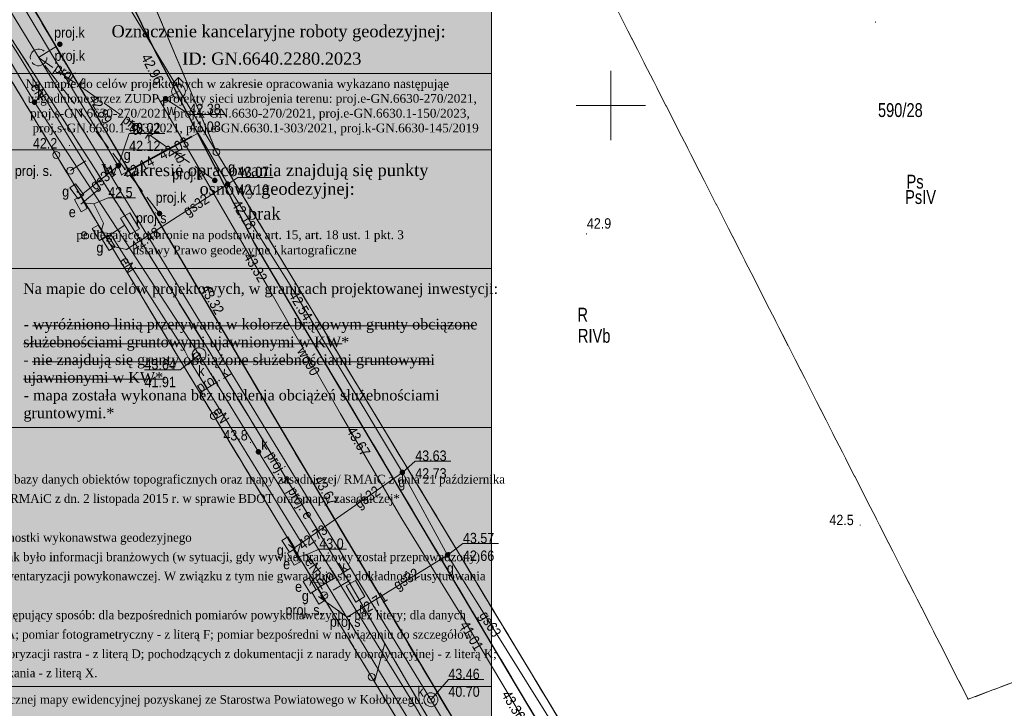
# Model space of a CAD drawing. Header units: metres. Extents: x 5542169 to 5542475, y 5991277 to 5991454.
# Tile 3 of 14: x 5542207 to 5542278, y 5991307 to 5991356. Entities that reach past the tile are written whole.
import ezdxf

# ---------------------------------------------------------------- set-up
doc = ezdxf.new("R2010")
doc.units = ezdxf.units.M
doc.header["$MEASUREMENT"] = 0
doc.linetypes.add('217-500', pattern=[2, -0.5, 1.5])
doc.layers.get('0').update_dxf_attribs({"lineweight": 18})
for name, color, linetype, lineweight in [('!RAMKA', 7, 'Continuous', 25), ('202-punkt graniczny', 7, 'Continuous', 18), ('209-oznaczenie konturu klasyfikacyjnego', 3, 'Continuous', 18), ('210-oznaczenie konturu użytku gruntowego', 3, 'Continuous', 18), ('211-numer działki ewidencyjnej', 7, 'Continuous', 18), ('217-kontur klasyfikacyjny', 3, '217-500', 18), ('218-kontur użytku gruntowego', 3, '217-500', 18), ('219-działka ewidencyjna', 7, 'Continuous', 18), ('arkusz mapy', 7, 'Continuous', 18), ('hydrant', 5, 'Continuous', 18), ('jezdnia', 7, '217-500', 18), ('jezdnia-Atr17', 7, 'Continuous', 18), ('kanalizacyjne urządzenie techniczne', 14, 'Continuous', 18), ('kanalizacyjne urządzenie techniczne - ob. projektowany', 14, '217-500', 18), ('kanalizacyjne urządzenie techniczne - ob. projektowany-Atr17', 14, 'Continuous', 18), ('kanalizacyjne urządzenie techniczne-Atr17', 14, 'Continuous', 18), ('komora podziemna', 7, 'Continuous', 18), ('krawężnik', 7, 'Continuous', 25), ('metryka', 7, 'Continuous', 18), ('obudowa ochronna przewodu', 7, 'Continuous', 35), ('pikieta naturalna', 7, 'Continuous', 18), ('pikieta naturalna-Atr2', 7, 'Continuous', 18), ('pikieta sztuczna', 7, 'Continuous', 18), ('pikieta sztuczna-Atr2', 7, 'Continuous', 18), ('przewód elektroenergetyczny podziemny', 1, 'Continuous', 18), ('przewód elektroenergetyczny podziemny - ob. projektowany', 1, '217-500', 18), ('przewód elektroenergetyczny podziemny - ob. projektowany-Atr1', 1, 'Continuous', 18), ('przewód elektroenergetyczny podziemny-Atr1', 1, 'Continuous', 18), ('przewód gazowy', 2, 'Continuous', 18), ('przewód gazowy-Atr1', 2, 'Continuous', 18), ('przewód kanalizacyjny', 14, 'Continuous', 18), ('przewód kanalizacyjny - ob. projektowany', 14, '217-500', 18), ('przewód kanalizacyjny - ob. projektowany-Atr1', 14, 'Continuous', 18), ('przewód specjalny - ob. projektowany', 7, 'Continuous', 18), ('przewód specjalny - ob. projektowany-Atr1', 7, 'Continuous', 18), ('przewód wodociągowy', 5, 'Continuous', 18), ('przewód wodociągowy-Atr1', 5, 'Continuous', 18), ('rzedna', 7, 'Continuous', 18), ('rzedna-Atr2', 7, 'Continuous', 18), ('rzedna-Atr3', 7, 'Continuous', 18), ('szafa elektroenergetyczna lub kontener', 1, 'Continuous', 18), ('szafa elektroenergetyczna lub kontener-Atr17', 1, 'Continuous', 18), ('szafa gazowa lub kontener', 2, 'Continuous', 18), ('szafa gazowa lub kontener-Atr17', 2, 'Continuous', 18), ('słup przewodów napowietrznych - ob. projektowany', 7, 'Continuous', 18), ('słup przewodów napowietrznych - ob. projektowany-Atr17', 7, 'Continuous', 18), ('urządzenie techniczne sieci specjalnej - ob. projektowany', 7, 'Continuous', 18), ('urządzenie techniczne sieci specjalnej - ob. projektowany-Atr17', 7, 'Continuous', 18), ('właz do komory lub kanału - okrągły', 7, 'Continuous', 18), ('właz do komory lub kanału - okrągły-Atr17', 7, 'Continuous', 18), ('zasuwa lub zawór', 7, 'Continuous', 18), ('zasuwa lub zawór-Atr17', 7, 'Continuous', 18)]:
    doc.layers.add(name, color=color, linetype=linetype, lineweight=lineweight)
doc.styles.get("Standard").update_dxf_attribs({"font": 'Working1250.shx', "width": 0.75})
doc.styles.add('Style-Times New Roman', font='times.ttf')

# ---------------------------------------------------------------- blocks, each defined once
blk = doc.blocks.new('202')
at = {"color": 0, "linetype": 'ByBlock', "lineweight": -2, "ltscale": 10}
blk.add_circle((0, 0), 2.5, dxfattribs=at)
blk = doc.blocks.new('PW01')
at = {"linetype": 'ByBlock', "lineweight": -2, "ltscale": 10}
h = blk.add_hatch(color=0, dxfattribs=at)
edge = h.paths.add_edge_path()
edge.add_arc((0, 0), 0.45, 0, 360)
blk = doc.blocks.new('US25')
at = {"linetype": 'ByBlock', "lineweight": -2, "ltscale": 10}
h = blk.add_hatch(color=0, dxfattribs=at)
edge = h.paths.add_edge_path()
edge.add_arc((0, 0), 2, 0, 360)
blk = doc.blocks.new('SUWH')
at = {"color": 0, "linetype": 'ByBlock', "lineweight": -2, "ltscale": 10}
for p in [(-3.54, 6.46), (0, 5), (3.54, 6.46)]:
    blk.add_line(p, (0, 10), dxfattribs=at)
blk.add_circle((0, 0), 5, dxfattribs=at)
blk = doc.blocks.new('US22')
at = {"color": 0, "linetype": 'ByBlock', "lineweight": -2, "ltscale": 10}
blk.add_circle((0, 0), 2.5, dxfattribs=at)
blk = doc.blocks.new('US18')
at = {"color": 0, "linetype": 'ByBlock', "lineweight": -2, "ltscale": 10}
for p, q in [((-5, -2.5), (-5, 2.5)), ((-5, 2.5), (5, 2.5)), ((5, -2.5), (5, 2.5)), ((-5, -2.5), (5, -2.5))]:
    blk.add_line(p, q, dxfattribs=at)
blk = doc.blocks.new('US20')
at = {"color": 0, "linetype": 'ByBlock', "lineweight": -2, "ltscale": 10}
for p, q in [((-5, -2.5), (-5, 2.5)), ((-5, 2.5), (5, 2.5)), ((5, -2.5), (5, 2.5)), ((-5, -2.5), (5, -2.5))]:
    blk.add_line(p, q, dxfattribs=at)
blk = doc.blocks.new('US15')
at = {"color": 0, "linetype": 'ByBlock', "lineweight": -2, "ltscale": 10}
blk.add_circle((0, 0), 2.5, dxfattribs=at)
blk = doc.blocks.new('karta gościno')
at = {"layer": '!RAMKA'}
blk.add_hatch(color=255, dxfattribs=at).paths.add_polyline_path([(11.758, 196.523), (-51, 196.523), (-51, 107), (11.758, 107)])
at = {"layer": 'metryka', "color": 251, "linetype": 'Continuous'}
for p, q in [((11.758, 178.324), (-51, 178.324)), ((11.758, 172.825), (-23.091, 172.825)), ((-51, 164.248), (11.758, 164.248)), ((11.758, 152.795), (-51, 152.795)), ((11.758, 134.094), (-51, 134.094))]:
    blk.add_line(p, q, dxfattribs=at)
at = {"layer": 'metryka', "color": 251, "linetype": 'Continuous', "lineweight": 18}
for p, q in [((-21.347, 160.111), (10.497, 160.111)), ((-22.002, 158.812), (1.004, 158.812)), ((-21.382, 157.535), (7.404, 157.535)), ((-22.009, 156.269), (-11.78, 156.269))]:
    blk.add_line(p, q, dxfattribs=at)
at = {"layer": 'metryka', "color": 251, "linetype": 'Continuous', "flags": 128}
blk.add_lwpolyline([(-51, 196.523), (11.758, 196.523), (11.758, 107), (-51, 107), (-51, 196.523)], close=True, dxfattribs=at)
at = {"layer": 'metryka', "color": 251, "linetype": 'Continuous', "lineweight": 25, "style": 'Style-Times New Roman'}
for s, height, p in [('Oznaczenie kancelaryjne roboty geodezyjnej:', 0.875, (-15.646, 180.93)), ('ID: GN.6640.2280.2023', 0.875, (-10.542, 178.959)), ('Na mapie do celów projektowych, w granicach projektowanej inwestycji:', 0.77, (-22.023, 162.422))]:
    blk.add_text(s, height=height, dxfattribs=at).set_placement(p)
at = {"layer": 'metryka', "color": 251, "linetype": 'Continuous', "lineweight": 18, "style": 'Style-Times New Roman'}
for s, height, p in [('Na mapie do celów projektowych w zakresie opracowania wykazano następująe', 0.63, (-21.863, 177.273)), ('uzgodnione przez ZUDP projekty sieci uzbrojenia terenu: proj.e-GN.6630-270/2021,', 0.63, (-21.691, 176.207)), ('proj.s-GN.6630-270/2021, proj.k-GN.6630-270/2021, proj.e-GN.6630.1-150/2023,', 0.63, (-21.519, 175.142)), ('proj.s-GN.6630.1-303/2021, proj.e-GN.6630.1-303/2021, proj.k-GN.6630-145/2019', 0.63, (-21.346, 174.076)), ('W zakresie opracowania znajdują się punkty', 0.875, (-16.379, 170.918)), ('osnowy geodezyjnej:', 0.875, (-9.296, 169.572)), ('brak', 0.875, (-5.803, 167.784)), ('podlegające ochronie na podstawie art. 15, art. 18 ust. 1 pkt. 3', 0.63, (-18.181, 166.372)), ('ustawy Prawo geodezyjne i kartograficzne', 0.63, (-14.131, 165.275)), ('- wyróżniono linią przerywaną w kolorze brązowym grunty obciązone', 0.77, (-21.991, 159.858)), ('służebnościami gruntowymi ujawnionymi w KW*', 0.77, (-22.015, 158.576)), ('- nie znajdują się grunty obciążone służebnościami gruntowymi', 0.77, (-22.007, 157.294)), ('ujawnionymi w KW*', 0.77, (-21.999, 156.021)), ('- mapa została wykonana bez ustalenia obciążeń służebnościami', 0.77, (-21.991, 154.739)), ('gruntowymi.*', 0.77, (-21.999, 153.457))]:
    blk.add_text(s, height=height, dxfattribs=at).set_placement(p)
at = {"layer": 'metryka', "color": 251, "linetype": 'Continuous', "lineweight": 25, "style": 'Style-Times New Roman', "width": 0.8}
blk.add_text('Mapę do celów projektowych sporządzono przy wykorzystaniu:', height=0.875, dxfattribs=at).set_placement((-50.475, 175.618))
at = {"layer": 'metryka', "color": 251, "linetype": 'Continuous', "lineweight": 13, "style": 'Style-Times New Roman', "width": 0.977778}
for s, p in [('2. Redakcja znaków zgodna z RMRPiT z dn. 30 lipca 2021 r. w sprawie bazy danych obiektów topograficznych oraz mapy zasadniczej/ RMAiC z dnia 21 października', (-49.786, 148.745)), ('4. Wszystkie trwałe obiekty budowlane podlegają wytyczeniu przez jednostki wykonawstwa geodezyjnego', (-49.781, 144.541)), ('5. Nie wyklucza się istnienia w terenie również uzbrojenia, o którym brak było informacji branżowych (w sytuacji, gdy wywiad branżowy został przeprowadzony)', (-49.778, 143.145)), ('oraz gdy uzbrojenie podziemne dotychczas nie było przedmiotem inwentaryzacji powykonawczej. W związku z tym nie gwarantuje się dokładności usytuowania', (-48.784, 141.767)), ('6. Źródła danych o uzbrojeniu podziemnym oznaczamy na mapie w następujący sposób: dla bezpośrednich pomiarów powykonawczych - bez litery; dla danych', (-49.786, 138.955)), ('branżowych - z literą B; pomiar wykrywaczem przewodów - z literą A; pomiar fotogrametryczny - z literą F; pomiar bezpośredni w nawiązaniu do szczegółów', (-48.912, 137.552)), ('terenowych - z literą M; pozyskanych w drodze digitalizacji lub wektoryzacji rastra - z literą D; pochodzących z dokumentacji z narady koordynacyjnej - z literą K;', (-48.904, 136.15)), ('inne niż wymienione powyżej - z literą I; nieokreślona metoda pozyskania - z literą X.', (-48.832, 134.772)), ('Granice działek i użytków gruntowych wniesiono na podstawie numerycznej mapy ewidencyjnej pozyskanej ze Starostwa Powiatowego w Kołobrzegu.', (-49.729, 132.857))]:
    blk.add_text(s, height=0.63, dxfattribs=at).set_placement(p)
at = {"layer": 'metryka', "color": 251, "linetype": 'Continuous', "lineweight": 18, "style": 'Style-Times New Roman', "width": 0.977778}
blk.add_text('2015 r. w sprawie powiatowej bazy GESUT i krajowej bazy GESUT/RMAiC z dn. 2 listopada 2015 r. w sprawie BDOT oraz mapy zasadniczej*', height=0.63, dxfattribs=at).set_placement((-48.875, 147.351))

msp = doc.modelspace()

# ---------------------------------------------------------------- linework, layer by layer
at = {"color": 251}
for p, q in [((5542250, 5991347.5), (5542250, 5991352.5)), ((5542250, 5991347.5), (5542250, 5991352.5)), ((5542247.5, 5991350), (5542252.5, 5991350)), ((5542247.5, 5991350), (5542252.5, 5991350))]:
    msp.add_line(p, q, dxfattribs=at)
at = {"layer": '217-kontur klasyfikacyjny', "color": 251, "flags": 128}
for points in [[(5542233.08, 5991391.03), (5542275.77, 5991307.17)], [(5542275.77, 5991307.17), (5542233.08, 5991391.03)], [(5542212.21, 5991368.67), (5542221.54, 5991346.64)], [(5542209.98, 5991346.44), (5542198.56, 5991365.33)], [(5542221.54, 5991346.64), (5542262.252, 5991279.267)], [(5542221.35, 5991327.61), (5542209.98, 5991346.44)], [(5542232.73, 5991308.79), (5542221.35, 5991327.61)], [(5542275.77, 5991307.17), (5542294.48, 5991314.32)], [(5542294.48, 5991314.32), (5542275.77, 5991307.17)], [(5542244.11, 5991289.96), (5542232.73, 5991308.79)]]:
    msp.add_lwpolyline(points, dxfattribs=at)
at = {"layer": '218-kontur użytku gruntowego', "color": 251, "flags": 128}
for points in [[(5542233.08, 5991391.03), (5542275.77, 5991307.17)], [(5542275.77, 5991307.17), (5542233.08, 5991391.03)], [(5542221.54, 5991346.64), (5542212.21, 5991368.67)], [(5542212.21, 5991368.67), (5542221.54, 5991346.64)], [(5542198.56, 5991365.33), (5542209.98, 5991346.44)], [(5542209.98, 5991346.44), (5542198.56, 5991365.33)], [(5542262.252, 5991279.267), (5542221.54, 5991346.64)], [(5542221.54, 5991346.64), (5542262.252, 5991279.267)], [(5542209.98, 5991346.44), (5542221.35, 5991327.61)], [(5542221.35, 5991327.61), (5542209.98, 5991346.44)], [(5542221.35, 5991327.61), (5542232.73, 5991308.79)], [(5542232.73, 5991308.79), (5542221.35, 5991327.61)], [(5542275.77, 5991307.17), (5542294.48, 5991314.32)], [(5542294.48, 5991314.32), (5542275.77, 5991307.17)], [(5542232.73, 5991308.79), (5542244.11, 5991289.96)], [(5542244.11, 5991289.96), (5542232.73, 5991308.79)]]:
    msp.add_lwpolyline(points, dxfattribs=at)
at = {"layer": '219-działka ewidencyjna', "color": 251, "flags": 128}
for points in [[(5542202.63, 5991377.93), (5542221.54, 5991346.64)], [(5542212.21, 5991368.67), (5542221.54, 5991346.64)], [(5542198.56, 5991365.33), (5542209.98, 5991346.44)], [(5542262.252, 5991279.267), (5542221.54, 5991346.64)], [(5542209.98, 5991346.44), (5542221.35, 5991327.61)], [(5542221.35, 5991327.61), (5542232.73, 5991308.79)], [(5542232.73, 5991308.79), (5542244.11, 5991289.96)]]:
    msp.add_lwpolyline(points, dxfattribs=at)
at = {"layer": 'arkusz mapy', "color": 251}
for p, q in [((5542250, 5991352.5), (5542250, 5991347.5)), ((5542247.5, 5991350), (5542252.5, 5991350))]:
    msp.add_line(p, q, dxfattribs=at)
at = {"layer": 'jezdnia', "color": 251, "flags": 128}
msp.add_lwpolyline([(5542250.11, 5991286.4), (5542254.5, 5991289.19), (5542243.11, 5991308.27), (5542231.79, 5991327.36), (5542224.28, 5991340.07), (5542217, 5991354.15), (5542211.11, 5991366.14), (5542209.92, 5991368.25), (5542208.36, 5991370.3), (5542206.55, 5991372.19), (5542204.54, 5991373.78), (5542202.31, 5991375.13), (5542199.51, 5991376.37), (5542197.63, 5991376.94), (5542195.67, 5991377.27), (5542193.6, 5991377.39), (5542191.14, 5991377.31), (5542189.15, 5991377.02), (5542186.8, 5991376.42), (5542184.72, 5991375.6), (5542182.61, 5991374.56), (5542174.67, 5991370.15), (5542177.31, 5991364.39), (5542187.33, 5991368.93), (5542189.92, 5991369.9), (5542192.1, 5991370.24), (5542193.6, 5991370.24), (5542195.17, 5991370.09), (5542196.62, 5991369.78), (5542198.06, 5991369.3), (5542199.35, 5991368.65), (5542200.62, 5991367.85), (5542201.71, 5991366.99), (5542202.55, 5991366.18), (5542203.66, 5991364.81), (5542204.76, 5991363.08), (5542211.8, 5991351.1), (5542220.01, 5991337.14), (5542228.13, 5991323.4), (5542238.7, 5991305.56), (5542250.11, 5991286.4)], close=True, dxfattribs=at)
at = {"layer": 'kanalizacyjne urządzenie techniczne - ob. projektowany', "color": 251, "flags": 128}
msp.add_lwpolyline([(5542208.12, 5991353.35), (5542208.11, 5991353.48), (5542208.12, 5991353.6), (5542208.17, 5991353.72), (5542208.23, 5991353.83), (5542208.31, 5991353.92), (5542208.42, 5991353.99), (5542208.53, 5991354.04), (5542208.66, 5991354.07), (5542208.78, 5991354.07), (5542208.9, 5991354.04), (5542209.02, 5991353.99), (5542209.12, 5991353.91), (5542209.2, 5991353.82), (5542209.26, 5991353.71), (5542209.3, 5991353.59), (5542209.31, 5991353.46), (5542209.3, 5991353.34), (5542209.25, 5991353.22), (5542209.19, 5991353.11), (5542209.11, 5991353.02), (5542209, 5991352.95), (5542208.89, 5991352.9), (5542208.76, 5991352.87), (5542208.64, 5991352.87), (5542208.52, 5991352.9), (5542208.4, 5991352.95), (5542208.3, 5991353.03), (5542208.22, 5991353.12), (5542208.16, 5991353.23), (5542208.12, 5991353.35)], close=True, dxfattribs=at)
at = {"layer": 'komora podziemna', "color": 251, "flags": 128}
for points in [[(5542220.13, 5991331.56), (5542219.95, 5991331.66), (5542219.83, 5991331.83), (5542219.79, 5991332.04), (5542219.84, 5991332.24), (5542219.96, 5991332.41), (5542220.14, 5991332.51), (5542220.35, 5991332.53), (5542220.55, 5991332.46), (5542220.7, 5991332.32), (5542220.78, 5991332.13), (5542220.78, 5991331.92), (5542220.69, 5991331.73), (5542220.53, 5991331.59), (5542220.34, 5991331.53), (5542220.13, 5991331.56)], [(5542236.85, 5991306.67), (5542236.67, 5991306.77), (5542236.55, 5991306.94), (5542236.51, 5991307.15), (5542236.55, 5991307.34), (5542236.63, 5991307.48), (5542236.75, 5991307.57), (5542236.89, 5991307.63), (5542237.07, 5991307.64), (5542237.27, 5991307.57), (5542237.42, 5991307.43), (5542237.5, 5991307.24), (5542237.5, 5991307.03), (5542237.41, 5991306.84), (5542237.27, 5991306.71), (5542237.06, 5991306.64), (5542236.85, 5991306.67)]]:
    msp.add_lwpolyline(points, close=True, dxfattribs=at)
at = {"layer": 'krawężnik', "color": 251, "flags": 128}
for points in [[(5542254.5, 5991289.19), (5542243.11, 5991308.27), (5542231.79, 5991327.36), (5542224.28, 5991340.07), (5542217, 5991354.15), (5542211.11, 5991366.14), (5542209.92, 5991368.25), (5542208.36, 5991370.3), (5542206.55, 5991372.19), (5542204.54, 5991373.78), (5542202.31, 5991375.13), (5542199.51, 5991376.37), (5542197.63, 5991376.94), (5542195.67, 5991377.27), (5542193.6, 5991377.39), (5542191.14, 5991377.31), (5542189.15, 5991377.02), (5542186.8, 5991376.42), (5542184.72, 5991375.6), (5542182.61, 5991374.56), (5542174.67, 5991370.15)], [(5542177.31, 5991364.39), (5542187.33, 5991368.93), (5542189.92, 5991369.9), (5542192.1, 5991370.24), (5542193.6, 5991370.24), (5542195.17, 5991370.09), (5542196.62, 5991369.78), (5542198.06, 5991369.3), (5542199.35, 5991368.65), (5542200.62, 5991367.85), (5542201.71, 5991366.99), (5542202.55, 5991366.18), (5542203.66, 5991364.81), (5542204.76, 5991363.08), (5542211.8, 5991351.1), (5542220.01, 5991337.14), (5542228.13, 5991323.4), (5542238.7, 5991305.56), (5542250.11, 5991286.4)]]:
    msp.add_lwpolyline(points, dxfattribs=at)
at = {"layer": 'obudowa ochronna przewodu', "color": 251, "flags": 128}
msp.add_lwpolyline([(5542215.13, 5991345.23), (5542219.77, 5991347.76)], dxfattribs=at)
at = {"layer": 'przewód elektroenergetyczny podziemny', "color": 251, "flags": 128}
for points in [[(5542213.16, 5991344.03), (5542207.32, 5991353.53), (5542199.89, 5991365.27), (5542198.15, 5991366.27)], [(5542213.16, 5991344.03), (5542211.88, 5991342.97), (5542211.76, 5991342.89)], [(5542211.76, 5991342.89), (5542211.88, 5991342.97), (5542212.7, 5991342.91), (5542213.4, 5991341.51), (5542213.2, 5991340.85), (5542213.05, 5991340.82)], [(5542213.05, 5991340.82), (5542213.2, 5991340.85), (5542213.86, 5991340.76), (5542219.25, 5991332.31)], [(5542219.25, 5991332.31), (5542219.6, 5991331.64), (5542227.66, 5991318.5)], [(5542227.66, 5991318.5), (5542227.3, 5991317.41), (5542227.13, 5991317.4)], [(5542228.27, 5991315.37), (5542228.34, 5991315.61), (5542229.05, 5991316.3), (5542228.07, 5991317.62), (5542227.3, 5991317.41), (5542227.13, 5991317.4)], [(5542228.27, 5991315.37), (5542228.34, 5991315.61), (5542229.45, 5991315.53)], [(5542229.45, 5991315.53), (5542236.66, 5991303.62), (5542243.28, 5991292.56)]]:
    msp.add_lwpolyline(points, dxfattribs=at)
at = {"layer": 'przewód elektroenergetyczny podziemny - ob. projektowany', "color": 251, "flags": 128}
for points in [[(5542212.31, 5991346.15), (5542206.83, 5991354.7), (5542201.36, 5991364.81), (5542199.35, 5991367.56), (5542198.65, 5991367.63), (5542195.38, 5991366.53), (5542195.64, 5991367.95), (5542192.79, 5991368.23), (5542191.33, 5991368.16), (5542189.98, 5991367.91), (5542169.337, 5991358.912)], [(5542231.06, 5991315.7), (5542221.05, 5991332.2), (5542215.65, 5991340.91), (5542212.31, 5991346.15), (5542211, 5991345.31)], [(5542246.34, 5991289.62), (5542237.68, 5991304.33), (5542233.69, 5991311.19), (5542231.86, 5991314.33), (5542231.06, 5991315.7), (5542229.32, 5991314.67)]]:
    msp.add_lwpolyline(points, dxfattribs=at)
at = {"layer": 'przewód gazowy', "color": 251, "flags": 128}
for points in [[(5542261.614, 5991279.267), (5542253.53, 5991292.72), (5542250.32, 5991297.83), (5542248.22, 5991301.53), (5542238.21, 5991317.58), (5542234.95, 5991323.54), (5542226.98, 5991336.85), (5542222.71, 5991343.63), (5542222.35, 5991344.33), (5542220.21, 5991348), (5542219.77, 5991347.76), (5542215.13, 5991345.23), (5542214.69, 5991344.99), (5542214.46, 5991345.65), (5542200.94, 5991368.33), (5542197.14, 5991368.77), (5542192.8, 5991368.69), (5542190, 5991369.28), (5542169.66, 5991360.63), (5542169.46, 5991361.09), (5542169.337, 5991361.379)], [(5542214.46, 5991345.65), (5542211.81, 5991343.55), (5542211.47, 5991343.81)], [(5542222.35, 5991344.33), (5542215.05, 5991339.62), (5542214.09, 5991339.84), (5542213.75, 5991340.09)], [(5542234.95, 5991323.54), (5542227.09, 5991318.04), (5542226.74, 5991318.33)], [(5542238.21, 5991317.58), (5542230.97, 5991313.09), (5542229.23, 5991314.35), (5542228.89, 5991314.59)]]:
    msp.add_lwpolyline(points, dxfattribs=at)
at = {"layer": 'przewód kanalizacyjny', "color": 251, "flags": 128}
for points in [[(5542253.707, 5991279.267), (5542237.27, 5991306.71), (5542237.01, 5991307.14), (5542236.75, 5991307.57), (5542200.56, 5991366.83), (5542200.3, 5991367.25), (5542199.82, 5991367.39), (5542192.71, 5991369.45), (5542192.23, 5991369.59), (5542191.77, 5991369.39), (5542169.337, 5991359.715)], [(5542251.498, 5991279.267), (5542249.7, 5991282.2), (5542243.59, 5991293.1), (5542240.46, 5991298.74), (5542235.89, 5991306.62), (5542224.57, 5991325.02), (5542220.29, 5991332.03), (5542208.41, 5991350.24), (5542203.64, 5991358.24), (5542198.31, 5991366.59), (5542192.65, 5991367.64), (5542169.337, 5991357.938)]]:
    msp.add_lwpolyline(points, dxfattribs=at)
at = {"layer": 'przewód kanalizacyjny - ob. projektowany', "color": 251, "flags": 128}
for points in [[(5542208.71, 5991353.47), (5542210.24, 5991354.42)], [(5542217.43, 5991342.21), (5542208.71, 5991353.47), (5542221.42, 5991344.6)], [(5542220.34, 5991329.28), (5542222.64, 5991330.68)], [(5542228.84, 5991315.18), (5542231.21, 5991316.63)]]:
    msp.add_lwpolyline(points, dxfattribs=at)
at = {"layer": 'przewód specjalny - ob. projektowany', "color": 251, "flags": 128}
for points in [[(5542252.513, 5991279.267), (5542248.04, 5991286.75), (5542237.68, 5991304.33), (5542231.86, 5991314.33), (5542231.17, 5991315.52), (5542221.05, 5991332.2), (5542215.65, 5991340.91), (5542214.93, 5991342.06), (5542206.83, 5991354.7), (5542201.36, 5991364.81), (5542199.35, 5991367.56), (5542197.99, 5991367.72), (5542192.79, 5991368.23), (5542191.33, 5991368.16), (5542189.98, 5991367.91), (5542169.337, 5991358.909)], [(5542213.6, 5991340.5), (5542214.93, 5991341.36)], [(5542232.94, 5991308.43), (5542233.69, 5991311.19)]]:
    msp.add_lwpolyline(points, dxfattribs=at)
at = {"layer": 'przewód wodociągowy', "color": 251, "flags": 128}
for points in [[(5542218.8, 5991351.02), (5542217.87, 5991350.49), (5542217.5, 5991350.27)], [(5542217.34, 5991350.55), (5542217.5, 5991350.27), (5542225.46, 5991336.55), (5542230.49, 5991327.77), (5542234.92, 5991320.19), (5542239.29, 5991313.1), (5542249.9, 5991295.3), (5542256.61, 5991283.82), (5542259.275, 5991279.267)]]:
    msp.add_lwpolyline(points, dxfattribs=at)
at = {"layer": 'rzedna-Atr2', "color": 251, "flags": 128}
for points in [[(5542217.87, 5991350.49), (5542219.59, 5991349.36), (5542222.159, 5991349.36)], [(5542214.46, 5991345.65), (5542215.24, 5991347.98), (5542217.804, 5991347.98)], [(5542222.35, 5991344.33), (5542223.07, 5991344.82), (5542225.639, 5991344.82)], [(5542212.7, 5991342.91), (5542213.73, 5991343.35), (5542215.69, 5991343.35)], [(5542220.29, 5991332.03), (5542218.92, 5991330.94), (5542216.351, 5991330.94)], [(5542234.95, 5991323.54), (5542235.88, 5991324.35), (5542238.449, 5991324.35)], [(5542238.21, 5991317.58), (5542239.32, 5991318.41), (5542241.894, 5991318.41)], [(5542228.07, 5991317.62), (5542228.96, 5991318.01), (5542230.915, 5991318.01)], [(5542237.01, 5991307.14), (5542238.27, 5991308.61), (5542240.839, 5991308.61)]]:
    msp.add_lwpolyline(points, dxfattribs=at)
at = {"layer": 'urządzenie techniczne sieci specjalnej - ob. projektowany', "color": 251, "flags": 128}
for points in [[(5542214.62, 5991341.88), (5542215.29, 5991342.27), (5542215.98, 5991341.1), (5542215.32, 5991340.71), (5542214.62, 5991341.88)], [(5542231.56, 5991315.75), (5542232.25, 5991314.58), (5542231.59, 5991314.19), (5542230.89, 5991315.35), (5542231.56, 5991315.75)]]:
    msp.add_lwpolyline(points, close=True, dxfattribs=at)

# ---------------------------------------------------------------- block references
at = {"layer": '!RAMKA'}
msp.add_blockref('karta gościno', (5542229.616, 5991173.99), dxfattribs=at)
at = {"layer": '202-punkt graniczny', "color": 251, "xscale": 0.1, "yscale": 0.1, "zscale": 0.1}
for p in [(5542209.98, 5991346.44), (5542221.54, 5991346.64), (5542221.35, 5991327.61), (5542232.73, 5991308.79)]:
    msp.add_blockref('202', p, dxfattribs=at)
at = {"layer": 'hydrant', "color": 251, "xscale": 0.1, "yscale": 0.1, "zscale": 0.1}
msp.add_blockref('SUWH', (5542218.8, 5991351.02), dxfattribs=at)
at = {"layer": 'kanalizacyjne urządzenie techniczne', "color": 251, "xscale": 0.1, "yscale": 0.1, "zscale": 0.1}
for p, rotation in [((5542208.41, 5991350.24), 300.332), ((5542224.57, 5991325.02), 297.979)]:
    msp.add_blockref('US25', p, dxfattribs=dict(at, rotation=rotation))
at = {"layer": 'kanalizacyjne urządzenie techniczne - ob. projektowany', "color": 251, "xscale": 0.1, "yscale": 0.1, "zscale": 0.1}
for p in [(5542210.24, 5991354.42), (5542221.42, 5991344.6), (5542217.43, 5991342.21)]:
    msp.add_blockref('US25', p, dxfattribs=at)
at = {"layer": 'pikieta naturalna', "color": 251, "xscale": 0.1, "yscale": 0.1, "zscale": 0.1}
for p in [(5542269.08, 5991356.02), (5542210.94, 5991347.12), (5542248.23, 5991340.74), (5542224, 5991325.69), (5542267.98, 5991319.73)]:
    msp.add_blockref('PW01', p, dxfattribs=at)
at = {"layer": 'pikieta sztuczna', "color": 251, "xscale": 0.1, "yscale": 0.1, "zscale": 0.1}
for p in [(5542217, 5991354.15), (5542211.8, 5991351.1), (5542224.28, 5991340.07), (5542220.01, 5991337.14), (5542231.79, 5991327.36), (5542228.13, 5991323.4), (5542243.11, 5991308.27)]:
    msp.add_blockref('PW01', p, dxfattribs=at)
at = {"layer": 'rzedna', "color": 251, "xscale": 0.1, "yscale": 0.1, "zscale": 0.1}
for p in [(5542217.87, 5991350.49), (5542220.21, 5991348), (5542214.46, 5991345.65), (5542214.69, 5991344.99), (5542222.35, 5991344.33), (5542222.71, 5991343.63), (5542212.7, 5991342.91), (5542215.05, 5991339.62), (5542226.98, 5991336.85), (5542220.29, 5991332.03), (5542234.95, 5991323.54), (5542227.09, 5991318.04), (5542228.07, 5991317.62), (5542238.21, 5991317.58), (5542230.97, 5991313.09), (5542239.29, 5991313.1), (5542236.75, 5991307.57), (5542237.01, 5991307.14), (5542237.27, 5991306.71)]:
    msp.add_blockref('PW01', p, dxfattribs=at)
at = {"layer": 'szafa elektroenergetyczna lub kontener', "color": 251, "xscale": 0.1, "yscale": 0.1, "zscale": 0.1}
for p, rotation in [((5542211.76, 5991342.89), 298.024), ((5542213.05, 5991340.82), 301.109), ((5542227.13, 5991317.4), 299.248), ((5542228.27, 5991315.37), 301.079)]:
    msp.add_blockref('US18', p, dxfattribs=dict(at, rotation=rotation))
at = {"layer": 'szafa gazowa lub kontener', "color": 251}
for p, xscale, yscale, zscale, rotation in [((5542211.47, 5991343.81), 0.1, 0.1, 0.1, 306.491), ((5542213.75, 5991340.09), 0.1, 0.1, 0.1, 301.733), ((5542226.74, 5991318.33), 0.1, 0.1, 0.1, 302.6329999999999), ((5542228.89, 5991314.59), 0.09999999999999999, 0.09999999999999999, 0.09999999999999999, 301.218)]:
    msp.add_blockref('US20', p, dxfattribs=dict(at, xscale=xscale, yscale=yscale, zscale=zscale, rotation=rotation))
at = {"layer": 'słup przewodów napowietrznych - ob. projektowany', "color": 251, "xscale": 0.1, "yscale": 0.1, "zscale": 0.1}
for p in [(5542211, 5991345.31), (5542229.32, 5991314.67)]:
    msp.add_blockref('US15', p, dxfattribs=at)
at = {"layer": 'właz do komory lub kanału - okrągły', "color": 251, "xscale": 0.1, "yscale": 0.1, "zscale": 0.1}
for p in [(5542220.14, 5991331.94), (5542237.01, 5991307.14)]:
    msp.add_blockref('US22', p, dxfattribs=at)
at = {"layer": 'zasuwa lub zawór', "color": 251, "xscale": 0.1, "yscale": 0.1, "zscale": 0.1}
for p in [(5542217.87, 5991350.49), (5542214.46, 5991345.65), (5542222.35, 5991344.33), (5542234.95, 5991323.54), (5542238.21, 5991317.58)]:
    msp.add_blockref('US25', p, dxfattribs=at)

# ---------------------------------------------------------------- texts
at = {"layer": '209-oznaczenie konturu klasyfikacyjnego', "color": 251, "char_height": 1, "line_spacing_factor": 0.6}
for s, insert, attachment_point in [('\\H1x;\\W0.79;PsIV', (5542271.22, 5991343.898), 1), ('\\H1x;\\W0.79;RIVb', (5542247.614, 5991332.875), 7)]:
    msp.add_mtext(s, dxfattribs=dict(at, insert=insert, attachment_point=attachment_point))
at = {"layer": '210-oznaczenie konturu użytku gruntowego', "color": 251, "char_height": 1, "attachment_point": 7, "line_spacing_factor": 0.6}
for s, insert in [('\\H1x;\\W0.79;Ps', (5542271.323, 5991343.992)), ('\\H1x;\\W0.79;R', (5542247.58, 5991334.415))]:
    msp.add_mtext(s, dxfattribs=dict(at, insert=insert))
at = {"layer": '211-numer działki ewidencyjnej', "color": 251, "insert": (5542269.261, 5991350.171), "char_height": 1, "attachment_point": 1, "line_spacing_factor": 0.6}
msp.add_mtext('\\H1x;\\W0.79;590/28', dxfattribs=at)
at = {"layer": 'jezdnia-Atr17', "color": 251, "insert": (5542217.928, 5991346.905), "char_height": 0.75, "attachment_point": 7, "rotation": 297.341, "line_spacing_factor": 0.6}
msp.add_mtext('\\H1x;\\W0.9;j.kb.', dxfattribs=at)
at = {"layer": 'kanalizacyjne urządzenie techniczne - ob. projektowany-Atr17', "color": 251, "char_height": 0.75, "attachment_point": 7, "line_spacing_factor": 0.6}
for insert in [(5542209.827, 5991354.666), (5542209.854, 5991352.998), (5542218.352, 5991344.442), (5542217.154, 5991342.761)]:
    msp.add_mtext('\\H1x;\\W0.9;proj.k', dxfattribs=dict(at, insert=insert))
at = {"layer": 'kanalizacyjne urządzenie techniczne-Atr17', "color": 251, "char_height": 0.75, "attachment_point": 7, "line_spacing_factor": 0.6}
for insert in [(5542208.61, 5991350.39), (5542224.77, 5991325.17)]:
    msp.add_mtext('\\H1x;\\W0.9;k', dxfattribs=dict(at, insert=insert))
at = {"layer": 'pikieta naturalna-Atr2', "color": 251, "char_height": 0.75, "attachment_point": 7, "line_spacing_factor": 0.6}
for s, insert in [('\\H1x;\\W0.9;42.2', (5542208.296, 5991346.898)), ('\\H1x;\\W0.9;42.9', (5542248.26, 5991341.11)), ('\\H1x;\\W0.9;43.8', (5542222.038, 5991325.834)), ('\\H1x;\\W0.9;42.5', (5542265.758, 5991319.724))]:
    msp.add_mtext(s, dxfattribs=dict(at, insert=insert))
at = {"layer": 'pikieta sztuczna-Atr2', "color": 251, "char_height": 0.75, "attachment_point": 7, "line_spacing_factor": 0.6}
for s, insert, rotation in [('\\H1x;\\W0.9;42.96', (5542216.068, 5991353.465), 297.341), ('\\H1x;\\W0.9;42.89', (5542212.265, 5991350.523), 300.46), ('\\H1x;\\W0.9;43.32', (5542223.455, 5991339.113), 300.578), ('\\H1x;\\W0.9;43.32', (5542220.335, 5991336.783), 300.582), ('\\H1x;\\W0.9;43.67', (5542230.875, 5991326.552), 300.667), ('\\H1x;\\W0.9;43.67', (5542228.515, 5991322.993), 300.646), ('\\H1x;\\W0.9;43.36', (5542242.065, 5991307.512), 300.836)]:
    msp.add_mtext(s, dxfattribs=dict(at, insert=insert, rotation=rotation))
at = {"layer": 'przewód elektroenergetyczny podziemny - ob. projektowany-Atr1', "color": 251, "insert": (5542226.873, 5991322.355), "char_height": 0.75, "attachment_point": 4, "rotation": 301.243, "line_spacing_factor": 0.6}
msp.add_mtext('\\H1x;\\W0.9;proj. e', dxfattribs=at)
at = {"layer": 'przewód elektroenergetyczny podziemny-Atr1', "color": 251, "char_height": 0.75, "attachment_point": 4, "line_spacing_factor": 0.6}
for insert, rotation in [((5542208.404, 5991351.535), 301.581), ((5542214.835, 5991338.993), 302.532), ((5542221.583, 5991328.165), 301.525), ((5542228.16, 5991317.295), 306.591)]:
    msp.add_mtext('\\H1x;\\W0.9;eN', dxfattribs=dict(at, insert=insert, rotation=rotation))
at = {"layer": 'przewód gazowy-Atr1', "color": 251, "char_height": 0.75, "attachment_point": 4, "line_spacing_factor": 0.6}
for s, insert, rotation in [('\\H1x;\\W0.9;gs32', (5542212.638, 5991344.052), 38.395), ('\\H1x;\\W0.9;gs32', (5542219.308, 5991342.215), 32.83), ('\\H1x;\\W0.9;gs32', (5542231.682, 5991321.098), 34.982), ('\\H1x;\\W0.9;gs32', (5542234.464, 5991315.24), 31.805), ('\\H1x;\\W0.9;gs63', (5542240.684, 5991313.374), 301.951)]:
    msp.add_mtext(s, dxfattribs=dict(at, insert=insert, rotation=rotation))
at = {"layer": 'przewód kanalizacyjny - ob. projektowany-Atr1', "color": 251, "char_height": 0.75, "line_spacing_factor": 0.6}
for insert, attachment_point, rotation in [((5542209.907, 5991352.744), 4, 325.09), ((5542214.828, 5991349.047), 4, 325.09), ((5542220.49, 5991329.076), 7, 31.328), ((5542229.1, 5991315.047), 7, 31.459)]:
    msp.add_mtext('\\H1x;\\W0.9;proj. k', dxfattribs=dict(at, insert=insert, attachment_point=attachment_point, rotation=rotation))
at = {"layer": 'przewód specjalny - ob. projektowany-Atr1', "color": 251, "insert": (5542225.333, 5991324.905), "char_height": 0.75, "attachment_point": 4, "rotation": 301.248, "line_spacing_factor": 0.6}
msp.add_mtext('\\H1x;\\W0.9;proj. s', dxfattribs=at)
at = {"layer": 'przewód wodociągowy-Atr1', "color": 251, "insert": (5542227.642, 5991332.488), "char_height": 0.75, "attachment_point": 4, "rotation": 299.808, "line_spacing_factor": 0.6}
msp.add_mtext('\\H1x;\\W0.9;wo90', dxfattribs=at)
at = {"layer": 'rzedna-Atr2', "color": 251, "char_height": 0.75, "attachment_point": 7, "line_spacing_factor": 0.6}
for s, insert in [('\\H1x;\\W0.9;42.38', (5542219.59, 5991349.368)), ('\\H1x;\\W0.9;43.02', (5542215.24, 5991347.988)), ('\\H1x;\\W0.9;43.07', (5542223.07, 5991344.828)), ('\\H1x;\\W0.9;42.5', (5542213.73, 5991343.357)), ('\\H1x;\\W0.9;43.64', (5542216.351, 5991330.948)), ('\\H1x;\\W0.9;43.63', (5542235.88, 5991324.357)), ('\\H1x;\\W0.9;43.0', (5542228.96, 5991318.018)), ('\\H1x;\\W0.9;43.57', (5542239.32, 5991318.418)), ('\\H1x;\\W0.9;43.46', (5542238.27, 5991308.618))]:
    msp.add_mtext(s, dxfattribs=dict(at, insert=insert))
at = {"layer": 'rzedna-Atr2', "color": 251, "char_height": 0.75, "line_spacing_factor": 0.6}
for s, insert, attachment_point, rotation in [('\\H1x;\\W0.9;42.03', (5542217.47, 5991346.37), 4, 28.603), ('\\H1x;\\W0.9;42.14', (5542214.97, 5991345), 4, 28.611), ('\\H1x;\\W0.9;42.18', (5542222.914, 5991343.073), 4, 302.202), ('\\H1x;\\W0.9;42.48', (5542215.458, 5991339.735), 4, 32.83), ('\\H1x;\\W0.9;42.54', (5542227.033, 5991336.526), 4, 301.021), ('\\H1x;\\W0.9;42.73', (5542227.562, 5991318.218), 4, 34.982), ('\\H1x;\\W0.9;42.71', (5542231.826, 5991313.474), 4, 31.805), ('\\H1x;\\W0.9;41.01', (5542239.035, 5991312.522), 7, 300.798)]:
    msp.add_mtext(s, dxfattribs=dict(at, insert=insert, attachment_point=attachment_point, rotation=rotation))
at = {"layer": 'rzedna-Atr3', "color": 251, "char_height": 0.75, "attachment_point": 7, "line_spacing_factor": 0.6}
for s, insert in [('\\H1x;\\W0.9;41.08', (5542219.59, 5991348.093)), ('\\H1x;\\W0.9;42.12', (5542215.24, 5991346.713)), ('\\H1x;\\W0.9;42.16', (5542223.07, 5991343.553)), ('\\H1x;\\W0.9;41.91', (5542216.351, 5991329.673)), ('\\H1x;\\W0.9;42.73', (5542235.88, 5991323.082)), ('\\H1x;\\W0.9;42.66', (5542239.32, 5991317.143)), ('\\H1x;\\W0.9;40.70', (5542238.27, 5991307.343))]:
    msp.add_mtext(s, dxfattribs=dict(at, insert=insert))
at = {"layer": 'szafa elektroenergetyczna lub kontener-Atr17', "color": 251, "char_height": 0.75, "attachment_point": 7, "line_spacing_factor": 0.6}
for insert in [(5542210.889, 5991341.937), (5542211.74, 5991340.34), (5542226.35, 5991316.55), (5542227.211, 5991314.913)]:
    msp.add_mtext('\\H1x;\\W0.9;e', dxfattribs=dict(at, insert=insert))
at = {"layer": 'szafa gazowa lub kontener-Atr17', "color": 251, "char_height": 0.75, "line_spacing_factor": 0.6}
for insert, attachment_point in [((5542210.409, 5991343.205), 7), ((5542212.88, 5991339.16), 7), ((5542225.9, 5991317.33), 7), ((5542227.699, 5991314.524), 4)]:
    msp.add_mtext('\\H1x;\\W0.9;g', dxfattribs=dict(at, insert=insert, attachment_point=attachment_point))
at = {"layer": 'słup przewodów napowietrznych - ob. projektowany-Atr17', "color": 251, "char_height": 0.75, "attachment_point": 7, "line_spacing_factor": 0.6}
for insert in [(5542206.994, 5991344.69), (5542226.517, 5991313.014)]:
    msp.add_mtext('\\H1x;\\W0.9;proj. s.', dxfattribs=dict(at, insert=insert))
at = {"layer": 'urządzenie techniczne sieci specjalnej - ob. projektowany-Atr17', "color": 251, "char_height": 0.75, "attachment_point": 7, "line_spacing_factor": 0.6}
for insert in [(5542215.73, 5991341.289), (5542229.721, 5991312.174)]:
    msp.add_mtext('\\H1x;\\W0.9;proj.s', dxfattribs=dict(at, insert=insert))
at = {"layer": 'właz do komory lub kanału - okrągły-Atr17', "color": 251, "char_height": 0.75, "line_spacing_factor": 0.6}
for insert, attachment_point in [((5542220.22, 5991330.49), 7), ((5542236.039, 5991307.749), 4)]:
    msp.add_mtext('\\H1x;\\W0.9;k', dxfattribs=dict(at, insert=insert, attachment_point=attachment_point))
at = {"layer": 'zasuwa lub zawór-Atr17', "color": 251, "char_height": 0.75, "line_spacing_factor": 0.6}
for s, insert, attachment_point in [('\\H1x;\\W0.9;w', (5542217.967, 5991349.309), 7), ('\\H1x;\\W0.9;g', (5542214.85, 5991345.85), 7), ('\\H1x;\\W0.9;g', (5542222.38, 5991345.445), 4), ('\\H1x;\\W0.9;g', (5542234.66, 5991322.725), 4), ('\\H1x;\\W0.9;g', (5542238.16, 5991316.525), 4)]:
    msp.add_mtext(s, dxfattribs=dict(at, insert=insert, attachment_point=attachment_point))

doc.saveas('drawing.dxf')
